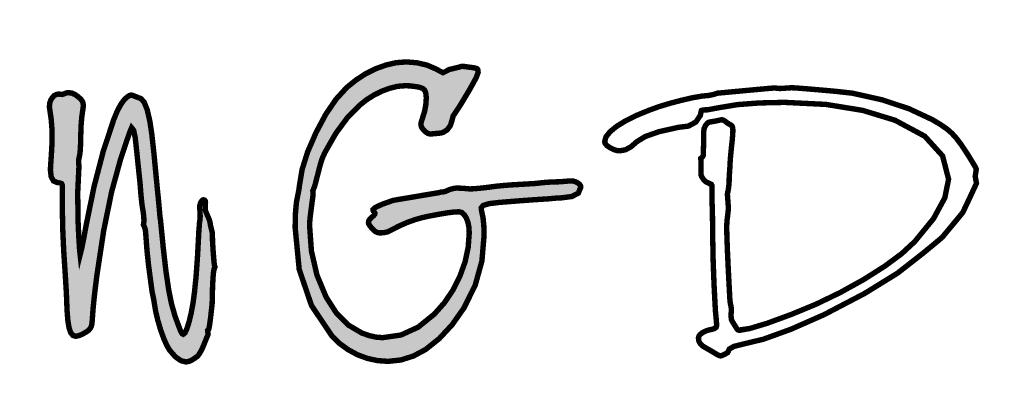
# Model space of a CAD drawing. Header units: millimetres. Extents: x 0 to 6566002, y 0 to 5716629.
# Tile 30 of 99: x 6564197.14 to 6564207.32, y 5715824.87 to 5715828.67. Entities that reach past the tile are written whole.
import ezdxf
from ezdxf import colors
from ezdxf.entities.mleader import LeaderData, LeaderLine
from ezdxf.math import Vec2, Vec3

# ---------------------------------------------------------------- set-up
doc = ezdxf.new("R2010")
doc.units = ezdxf.units.MM
doc.layers.add('!IS-W-OPIS RZĘDNYCH', color=160, linetype='Continuous', lineweight=13)
doc.styles.get("Standard").update_dxf_attribs({"font": 'arial.ttf'})

msp = doc.modelspace()

# ---------------------------------------------------------------- leaders
at = {"layer": '!IS-W-OPIS RZĘDNYCH'}
ml = msp.add_multileader_mtext('Standard', dxfattribs=at)
ml.set_content('{\\C5;STUDNIA WODOMIERZOWA}', color=256)
ml.set_leader_properties()
ml.build(insert=Vec2(0, 0))
ml.multileader.update_dxf_attribs({"has_text_frame": 1, "text_left_attachment_type": 2, "text_right_attachment_type": 2, "dogleg_length": 0.288, "arrow_head_size": 0.5})
ctx = ml.context
ctx.base_point, ctx.char_height, ctx.arrow_head_size, ctx.landing_gap_size, ctx.plane_origin = Vec3(6564820.407, 5715943.264), 0.8, 0.5, 0.104, Vec3(6564830.685, 5715951.059)
ctx.left_attachment, ctx.right_attachment, ctx.text_align_type, ctx.attachment_type = 2, 2, 1, 1
notes = []
notes.append((ctx, [(0, (0, 0, 0), (0, 0), (1, 0), 1, [])]))
ctx.mtext.insert, ctx.mtext.width, ctx.mtext.alignment, ctx.mtext.flow_direction = Vec3(6564825.378, 5715944.351), 7.02417, 2, 5
ctx.mtext.has_bg_fill, ctx.mtext.bg_color, ctx.mtext.bg_scale_factor, ctx.mtext.bg_transparency, ctx.mtext.use_window_bg_color = 1, -1073741824, 1, 0, 1
for ctx, leaders in notes:
    for number, flags, end, landing, length, lines in leaders:
        leader = LeaderData()
        leader.index, (leader.has_last_leader_line, leader.has_dogleg_vector, leader.attachment_direction) = number, flags
        leader.last_leader_point, leader.dogleg_vector, leader.dogleg_length = Vec3(end), Vec3(landing), length
        for number, points, colour, breaks in lines:
            line = LeaderLine()
            line.index, line.vertices, line.color, line.breaks = number, Vec3.list(points), colors.encode_raw_color(colour), breaks
            leader.lines.append(line)
        ctx.leaders.append(leader)

# ---------------------------------------------------------------- next in the draw order: hatches: boundary and pattern name
at = {"linetype": 'Continuous'}
h = msp.add_hatch(color=0, dxfattribs=at)
h.paths.add_polyline_path([(6564192.799, 5715827.773), (6564192.76, 5715827.836), (6564192.693, 5715827.901), (6564192.607, 5715827.961), (6564192.506, 5715828.013), (6564192.389, 5715828.057), (6564192.059, 5715828.143), (6564191.712, 5715828.195), (6564191.347, 5715828.212), (6564191.156, 5715828.207), (6564190.95, 5715828.192), (6564190.729, 5715828.166), (6564190.524, 5715828.134), (6564190.366, 5715828.1), (6564190.256, 5715828.065), (6564190.229, 5715828.053), (6564190.207, 5715828.044), (6564190.19, 5715828.037), (6564190.127, 5715828.012), (6564190.079, 5715827.991), (6564190.045, 5715827.975), (6564189.971, 5715827.932), (6564189.905, 5715827.881), (6564189.847, 5715827.822), (6564189.802, 5715827.761), (6564189.774, 5715827.704), (6564189.765, 5715827.652), (6564189.788, 5715827.562), (6564189.859, 5715827.465), (6564189.976, 5715827.359), (6564190.134, 5715827.262), (6564190.37, 5715827.155), (6564190.683, 5715827.04), (6564191.279, 5715826.833), (6564191.729, 5715826.665), (6564192.032, 5715826.536), (6564192.243, 5715826.42), (6564192.417, 5715826.291), (6564192.554, 5715826.15), (6564192.599, 5715826.081), (6564192.626, 5715826.011), (6564192.635, 5715825.94), (6564192.603, 5715825.818), (6564192.505, 5715825.716), (6564192.341, 5715825.633), (6564192.12, 5715825.573), (6564191.845, 5715825.536), (6564191.518, 5715825.524), (6564191.17, 5715825.542), (6564190.881, 5715825.593), (6564190.653, 5715825.679), (6564190.52, 5715825.772), (6564190.441, 5715825.882), (6564190.414, 5715826.008), (6564190.417, 5715826.042), (6564190.426, 5715826.079), (6564190.44, 5715826.12), (6564190.454, 5715826.154), (6564190.462, 5715826.179), (6564190.465, 5715826.195), (6564190.45, 5715826.225), (6564190.405, 5715826.243), (6564190.33, 5715826.249), (6564190.274, 5715826.245), (6564190.23, 5715826.232), (6564190.199, 5715826.211), (6564190.183, 5715826.194), (6564190.168, 5715826.169), (6564190.153, 5715826.136), (6564190.142, 5715826.101), (6564190.135, 5715826.07), (6564190.132, 5715826.044), (6564190.142, 5715825.975), (6564190.17, 5715825.893), (6564190.217, 5715825.799), (6564190.26, 5715825.735), (6564190.308, 5715825.682), (6564190.36, 5715825.64), (6564190.38, 5715825.627), (6564190.4, 5715825.612), (6564190.419, 5715825.598), (6564190.575, 5715825.512), (6564190.815, 5715825.446), (6564191.14, 5715825.399), (6564191.287, 5715825.387), (6564191.441, 5715825.38), (6564191.602, 5715825.377), (6564191.947, 5715825.394), (6564192.267, 5715825.446), (6564192.562, 5715825.532), (6564192.658, 5715825.575), (6564192.745, 5715825.628), (6564192.822, 5715825.692), (6564192.882, 5715825.76), (6564192.918, 5715825.825), (6564192.93, 5715825.889), (6564192.923, 5715825.949), (6564192.903, 5715826.013), (6564192.87, 5715826.081), (6564192.825, 5715826.149), (6564192.77, 5715826.213), (6564192.705, 5715826.275), (6564192.453, 5715826.457), (6564192.117, 5715826.634), (6564191.697, 5715826.805), (6564191.56, 5715826.855), (6564191.465, 5715826.89), (6564191.411, 5715826.911), (6564191.363, 5715826.93), (6564191.3, 5715826.956), (6564191.221, 5715826.988), (6564191.065, 5715827.037), (6564190.962, 5715827.071), (6564190.911, 5715827.088), (6564190.877, 5715827.103), (6564190.825, 5715827.128), (6564190.755, 5715827.163), (6564190.722, 5715827.181), (6564190.7, 5715827.192), (6564190.69, 5715827.197), (6564190.572, 5715827.247), (6564190.485, 5715827.285), (6564190.431, 5715827.311), (6564190.384, 5715827.341), (6564190.318, 5715827.386), (6564190.233, 5715827.449), (6564190.132, 5715827.536), (6564190.071, 5715827.616), (6564190.051, 5715827.69), (6564190.06, 5715827.736), (6564190.085, 5715827.782), (6564190.127, 5715827.827), (6564190.184, 5715827.869), (6564190.252, 5715827.906), (6564190.333, 5715827.938), (6564190.635, 5715828.019), (6564190.954, 5715828.067), (6564191.29, 5715828.084), (6564191.485, 5715828.077), (6564191.675, 5715828.06), (6564191.861, 5715828.031), (6564192.032, 5715827.994), (6564192.179, 5715827.948), (6564192.303, 5715827.895), (6564192.351, 5715827.869), (6564192.4, 5715827.839), (6564192.45, 5715827.804), (6564192.492, 5715827.771), (6564192.517, 5715827.746), (6564192.526, 5715827.731), (6564192.524, 5715827.669), (6564192.529, 5715827.643), (6564192.544, 5715827.618), (6564192.57, 5715827.593), (6564192.601, 5715827.572), (6564192.632, 5715827.56), (6564192.665, 5715827.555), (6564192.702, 5715827.56), (6564192.736, 5715827.576), (6564192.767, 5715827.602), (6564192.792, 5715827.635), (6564192.807, 5715827.671), (6564192.812, 5715827.71)])
h.paths.add_polyline_path([(6564195.823, 5715828.089), (6564195.761, 5715828.125), (6564195.688, 5715828.157), (6564195.605, 5715828.185), (6564195.518, 5715828.207), (6564195.436, 5715828.22), (6564195.358, 5715828.225), (6564195.253, 5715828.217), (6564195.149, 5715828.195), (6564195.046, 5715828.157), (6564194.99, 5715828.135), (6564194.945, 5715828.121), (6564194.914, 5715828.117), (6564194.9, 5715828.118), (6564194.877, 5715828.123), (6564194.844, 5715828.13), (6564194.809, 5715828.136), (6564194.773, 5715828.14), (6564194.736, 5715828.141), (6564194.638, 5715828.134), (6564194.538, 5715828.11), (6564194.438, 5715828.071), (6564194.342, 5715828.019), (6564194.255, 5715827.955), (6564194.175, 5715827.88), (6564194.063, 5715827.738), (6564193.97, 5715827.573), (6564193.895, 5715827.385), (6564193.841, 5715827.178), (6564193.808, 5715826.956), (6564193.797, 5715826.721), (6564193.806, 5715826.521), (6564193.834, 5715826.328), (6564193.88, 5715826.14), (6564193.989, 5715825.84), (6564194.122, 5715825.587), (6564194.279, 5715825.383), (6564194.48, 5715825.218), (6564194.713, 5715825.119), (6564194.976, 5715825.086), (6564195.054, 5715825.088), (6564195.128, 5715825.093), (6564195.198, 5715825.101), (6564195.235, 5715825.108), (6564195.262, 5715825.114), (6564195.281, 5715825.12), (6564195.3, 5715825.128), (6564195.329, 5715825.142), (6564195.367, 5715825.163), (6564195.442, 5715825.195), (6564195.508, 5715825.23), (6564195.565, 5715825.265), (6564195.621, 5715825.307), (6564195.683, 5715825.362), (6564195.751, 5715825.428), (6564195.883, 5715825.579), (6564195.99, 5715825.746), (6564196.073, 5715825.928), (6564196.102, 5715825.995), (6564196.133, 5715826.05), (6564196.167, 5715826.09), (6564196.272, 5715826.211), (6564196.361, 5715826.345), (6564196.437, 5715826.493), (6564196.467, 5715826.569), (6564196.499, 5715826.658), (6564196.532, 5715826.761), (6564196.56, 5715826.858), (6564196.576, 5715826.928), (6564196.582, 5715826.971), (6564196.573, 5715827.146), (6564196.573, 5715827.202), (6564196.56, 5715827.245), (6564196.55, 5715827.285), (6564196.546, 5715827.323), (6564196.539, 5715827.361), (6564196.523, 5715827.384), (6564196.5, 5715827.391), (6564196.483, 5715827.376), (6564196.471, 5715827.335), (6564196.464, 5715827.266), (6564196.458, 5715827.182), (6564196.45, 5715827.11), (6564196.442, 5715827.051), (6564196.429, 5715826.99), (6564196.409, 5715826.909), (6564196.383, 5715826.809), (6564196.368, 5715826.759), (6564196.349, 5715826.71), (6564196.328, 5715826.663), (6564196.307, 5715826.625), (6564196.291, 5715826.602), (6564196.276, 5715826.592), (6564196.268, 5715826.603), (6564196.268, 5715826.615), (6564196.27, 5715826.624), (6564196.278, 5715826.702), (6564196.283, 5715826.8), (6564196.285, 5715826.917), (6564196.271, 5715827.176), (6564196.23, 5715827.414), (6564196.163, 5715827.631), (6564196.071, 5715827.819), (6564195.958, 5715827.971)])
h.paths.add_polyline_path([(6564194.936, 5715827.84), (6564194.97, 5715827.852), (6564194.99, 5715827.849), (6564195.016, 5715827.839), (6564195.048, 5715827.822), (6564195.092, 5715827.801), (6564195.148, 5715827.778), (6564195.217, 5715827.753), (6564195.268, 5715827.735), (6564195.3, 5715827.72), (6564195.315, 5715827.708), (6564195.346, 5715827.683), (6564195.371, 5715827.669), (6564195.392, 5715827.664), (6564195.43, 5715827.668), (6564195.465, 5715827.681), (6564195.496, 5715827.703), (6564195.52, 5715827.73), (6564195.535, 5715827.762), (6564195.54, 5715827.796), (6564195.537, 5715827.828), (6564195.528, 5715827.854), (6564195.513, 5715827.875), (6564195.488, 5715827.895), (6564195.448, 5715827.92), (6564195.392, 5715827.949), (6564195.356, 5715827.967), (6564195.323, 5715827.985), (6564195.294, 5715828.003), (6564195.414, 5715828.016), (6564195.476, 5715828.013), (6564195.554, 5715827.993), (6564195.646, 5715827.954), (6564195.78, 5715827.871), (6564195.895, 5715827.754), (6564195.992, 5715827.602), (6564196.071, 5715827.401), (6564196.117, 5715827.164), (6564196.133, 5715826.889), (6564196.132, 5715826.792), (6564196.13, 5715826.719), (6564196.126, 5715826.67), (6564196.119, 5715826.622), (6564196.106, 5715826.55), (6564196.086, 5715826.454), (6564196.063, 5715826.362), (6564196.038, 5715826.295), (6564196.012, 5715826.251), (6564195.974, 5715826.216), (6564195.914, 5715826.179), (6564195.83, 5715826.139), (6564195.744, 5715826.106), (6564195.658, 5715826.087), (6564195.572, 5715826.081), (6564195.45, 5715826.092), (6564195.331, 5715826.127), (6564195.212, 5715826.186), (6564195.099, 5715826.267), (6564194.994, 5715826.368), (6564194.895, 5715826.49), (6564194.759, 5715826.721), (6564194.678, 5715826.972), (6564194.651, 5715827.241), (6564194.673, 5715827.433), (6564194.737, 5715827.606), (6564194.844, 5715827.759), (6564194.894, 5715827.809)], flags=16)
h.paths.add_polyline_path([(6564194.685, 5715827.886), (6564194.683, 5715827.874), (6564194.677, 5715827.861), (6564194.666, 5715827.847), (6564194.616, 5715827.771), (6564194.571, 5715827.675), (6564194.532, 5715827.557), (6564194.501, 5715827.431), (6564194.482, 5715827.307), (6564194.476, 5715827.186), (6564194.496, 5715826.953), (6564194.555, 5715826.725), (6564194.653, 5715826.504), (6564194.782, 5715826.3), (6564194.936, 5715826.13), (6564195.115, 5715825.993), (6564195.204, 5715825.943), (6564195.286, 5715825.912), (6564195.36, 5715825.898), (6564195.388, 5715825.896), (6564195.406, 5715825.894), (6564195.414, 5715825.894), (6564195.471, 5715825.878), (6564195.53, 5715825.869), (6564195.591, 5715825.866), (6564195.63, 5715825.868), (6564195.675, 5715825.875), (6564195.726, 5715825.887), (6564195.773, 5715825.898), (6564195.805, 5715825.905), (6564195.822, 5715825.907), (6564195.84, 5715825.905), (6564195.856, 5715825.896), (6564195.851, 5715825.878), (6564195.839, 5715825.863), (6564195.819, 5715825.839), (6564195.795, 5715825.803), (6564195.766, 5715825.754), (6564195.656, 5715825.603), (6564195.514, 5715825.475), (6564195.339, 5715825.372), (6564195.223, 5715825.325), (6564195.106, 5715825.297), (6564194.991, 5715825.287), (6564194.775, 5715825.319), (6564194.576, 5715825.412), (6564194.395, 5715825.569), (6564194.262, 5715825.74), (6564194.151, 5715825.938), (6564194.062, 5715826.165), (6564194.005, 5715826.376), (6564193.971, 5715826.586), (6564193.959, 5715826.794), (6564193.972, 5715826.992), (6564194.008, 5715827.182), (6564194.07, 5715827.364), (6564194.151, 5715827.527), (6564194.249, 5715827.662), (6564194.363, 5715827.768), (6564194.413, 5715827.802), (6564194.467, 5715827.833), (6564194.527, 5715827.862), (6564194.584, 5715827.885), (6564194.628, 5715827.898), (6564194.66, 5715827.901), (6564194.681, 5715827.896)], flags=16)
h.paths.add_polyline_path([(6564197.938, 5715826.019), (6564198.01, 5715826.492), (6564198.092, 5715826.893), (6564198.183, 5715827.223), (6564198.244, 5715827.407), (6564198.283, 5715827.517), (6564198.298, 5715827.553), (6564198.319, 5715827.527), (6564198.336, 5715827.449), (6564198.35, 5715827.318), (6564198.386, 5715826.975), (6564198.394, 5715826.871), (6564198.402, 5715826.791), (6564198.409, 5715826.736), (6564198.419, 5715826.677), (6564198.424, 5715826.629), (6564198.426, 5715826.589), (6564198.424, 5715826.573), (6564198.422, 5715826.56), (6564198.42, 5715826.555), (6564198.421, 5715826.549), (6564198.424, 5715826.542), (6564198.429, 5715826.532), (6564198.436, 5715826.516), (6564198.441, 5715826.494), (6564198.444, 5715826.463), (6564198.457, 5715826.29), (6564198.472, 5715826.143), (6564198.488, 5715826.023), (6564198.51, 5715825.86), (6564198.52, 5715825.812), (6564198.528, 5715825.772), (6564198.533, 5715825.741), (6564198.547, 5715825.657), (6564198.569, 5715825.565), (6564198.598, 5715825.466), (6564198.631, 5715825.375), (6564198.662, 5715825.305), (6564198.691, 5715825.256), (6564198.75, 5715825.188), (6564198.806, 5715825.148), (6564198.86, 5715825.134), (6564198.879, 5715825.137), (6564198.901, 5715825.144), (6564198.924, 5715825.155), (6564198.951, 5715825.172), (6564198.974, 5715825.189), (6564198.992, 5715825.208), (6564199.007, 5715825.232), (6564199.025, 5715825.264), (6564199.043, 5715825.306), (6564199.068, 5715825.368), (6564199.084, 5715825.406), (6564199.089, 5715825.42), (6564199.084, 5715825.459), (6564199.097, 5715825.474), (6564199.104, 5715825.512), (6564199.116, 5715825.599), (6564199.131, 5715825.737), (6564199.135, 5715825.903), (6564199.14, 5715826.002), (6564199.146, 5715826.068), (6564199.152, 5715826.099), (6564199.157, 5715826.108), (6564199.16, 5715826.114), (6564199.161, 5715826.118), (6564199.16, 5715826.121), (6564199.158, 5715826.126), (6564199.154, 5715826.133), (6564199.15, 5715826.172), (6564199.143, 5715826.255), (6564199.135, 5715826.381), (6564199.133, 5715826.469), (6564199.114, 5715826.542), (6564199.11, 5715826.572), (6564199.1, 5715826.607), (6564199.084, 5715826.644), (6564199.071, 5715826.673), (6564199.063, 5715826.696), (6564199.06, 5715826.712), (6564199.062, 5715826.781), (6564199.06, 5715826.796), (6564199.053, 5715826.806), (6564199.041, 5715826.809), (6564199.033, 5715826.806), (6564199.024, 5715826.798), (6564199.016, 5715826.785), (6564199.008, 5715826.768), (6564199.004, 5715826.752), (6564199.003, 5715826.736), (6564199.003, 5715826.717), (6564199.005, 5715826.687), (6564199.007, 5715826.646), (6564199.007, 5715826.634), (6564199.007, 5715826.623), (6564199.004, 5715826.596), (6564199, 5715826.568), (6564198.999, 5715826.553), (6564198.997, 5715826.528), (6564198.994, 5715826.493), (6564198.98, 5715826.229), (6564198.965, 5715826.017), (6564198.949, 5715825.859), (6564198.934, 5715825.746), (6564198.915, 5715825.643), (6564198.893, 5715825.55), (6564198.87, 5715825.478), (6564198.85, 5715825.434), (6564198.832, 5715825.42), (6564198.821, 5715825.426), (6564198.809, 5715825.445), (6564198.796, 5715825.476), (6564198.749, 5715825.602), (6564198.711, 5715825.734), (6564198.683, 5715825.872), (6564198.653, 5715826.074), (6564198.625, 5715826.317), (6564198.597, 5715826.6), (6564198.592, 5715826.629), (6564198.59, 5715826.651), (6564198.589, 5715826.665), (6564198.585, 5715826.71), (6564198.576, 5715826.807), (6564198.561, 5715826.956), (6564198.531, 5715827.269), (6564198.507, 5715827.488), (6564198.488, 5715827.615), (6564198.46, 5715827.738), (6564198.428, 5715827.818), (6564198.394, 5715827.854), (6564198.342, 5715827.874), (6564198.31, 5715827.887), (6564198.296, 5715827.891), (6564198.276, 5715827.886), (6564198.251, 5715827.869), (6564198.221, 5715827.841), (6564198.186, 5715827.793), (6564198.15, 5715827.725), (6564198.113, 5715827.636), (6564198.005, 5715827.309), (6564197.91, 5715826.945), (6564197.828, 5715826.544), (6564197.806, 5715826.423), (6564197.786, 5715826.323), (6564197.766, 5715826.243), (6564197.76, 5715826.299), (6564197.752, 5715826.427), (6564197.743, 5715826.626), (6564197.743, 5715826.737), (6564197.741, 5715826.885), (6564197.754, 5715827.156), (6564197.749, 5715827.201), (6564197.753, 5715827.231), (6564197.76, 5715827.266), (6564197.765, 5715827.292), (6564197.77, 5715827.365), (6564197.773, 5715827.486), (6564197.776, 5715827.576), (6564197.782, 5715827.652), (6564197.79, 5715827.714), (6564197.795, 5715827.744), (6564197.798, 5715827.771), (6564197.798, 5715827.794), (6564197.793, 5715827.82), (6564197.775, 5715827.846), (6564197.746, 5715827.873), (6564197.712, 5715827.897), (6564197.679, 5715827.911), (6564197.647, 5715827.915), (6564197.638, 5715827.915), (6564197.63, 5715827.914), (6564197.621, 5715827.911), (6564197.583, 5715827.897), (6564197.566, 5715827.899), (6564197.554, 5715827.9), (6564197.547, 5715827.901), (6564197.521, 5715827.897), (6564197.498, 5715827.885), (6564197.478, 5715827.864), (6564197.462, 5715827.838), (6564197.452, 5715827.809), (6564197.449, 5715827.776), (6564197.449, 5715827.762), (6564197.452, 5715827.745), (6564197.455, 5715827.724), (6564197.467, 5715827.64), (6564197.474, 5715827.55), (6564197.476, 5715827.455), (6564197.476, 5715827.403), (6564197.473, 5715827.351), (6564197.47, 5715827.298), (6564197.464, 5715827.204), (6564197.46, 5715827.143), (6564197.459, 5715827.113), (6564197.467, 5715827.046), (6564197.491, 5715827.003), (6564197.532, 5715826.986), (6564197.552, 5715826.983), (6564197.572, 5715826.979), (6564197.58, 5715826.969), (6564197.581, 5715826.949), (6564197.582, 5715826.709), (6564197.587, 5715826.488), (6564197.596, 5715826.288), (6564197.613, 5715826.026), (6564197.623, 5715825.861), (6564197.626, 5715825.795), (6564197.631, 5715825.665), (6564197.639, 5715825.563), (6564197.651, 5715825.489), (6564197.667, 5715825.439), (6564197.69, 5715825.409), (6564197.72, 5715825.399), (6564197.75, 5715825.405), (6564197.788, 5715825.42), (6564197.833, 5715825.446), (6564197.855, 5715825.462), (6564197.871, 5715825.481), (6564197.881, 5715825.501), (6564197.888, 5715825.529), (6564197.892, 5715825.568), (6564197.895, 5715825.618), (6564197.901, 5715825.697), (6564197.915, 5715825.831)])
h.paths.add_polyline_path([(6564202.092, 5715826.781), (6564202.304, 5715826.798), (6564202.482, 5715826.811), (6564202.626, 5715826.82), (6564202.66, 5715826.824), (6564202.699, 5715826.827), (6564202.743, 5715826.829), (6564202.851, 5715826.843), (6564202.917, 5715826.878), (6564202.942, 5715826.936), (6564202.94, 5715826.953), (6564202.929, 5715826.969), (6564202.911, 5715826.984), (6564202.888, 5715826.995), (6564202.863, 5715827.002), (6564202.835, 5715827.004), (6564202.726, 5715826.995), (6564202.652, 5715826.993), (6564202.581, 5715826.989), (6564202.515, 5715826.982), (6564202.467, 5715826.977), (6564202.366, 5715826.971), (6564202.214, 5715826.962), (6564202.139, 5715826.956), (6564202.06, 5715826.948), (6564201.977, 5715826.937), (6564201.897, 5715826.928), (6564201.838, 5715826.923), (6564201.798, 5715826.921), (6564201.785, 5715826.922), (6564201.776, 5715826.923), (6564201.728, 5715826.927), (6564201.69, 5715826.929), (6564201.661, 5715826.93), (6564201.627, 5715826.926), (6564201.59, 5715826.916), (6564201.548, 5715826.898), (6564201.535, 5715826.893), (6564201.518, 5715826.89), (6564201.496, 5715826.889), (6564201.477, 5715826.883), (6564201.003, 5715826.803), (6564200.887, 5715826.762), (6564200.817, 5715826.729), (6564200.794, 5715826.706), (6564200.795, 5715826.699), (6564200.799, 5715826.692), (6564200.809, 5715826.678), (6564200.816, 5715826.668), (6564200.811, 5715826.657), (6564200.797, 5715826.642), (6564200.775, 5715826.622), (6564200.759, 5715826.607), (6564200.75, 5715826.59), (6564200.747, 5715826.572), (6564200.75, 5715826.559), (6564200.76, 5715826.543), (6564200.777, 5715826.521), (6564200.796, 5715826.501), (6564200.812, 5715826.486), (6564200.825, 5715826.477), (6564200.838, 5715826.472), (6564200.854, 5715826.468), (6564200.875, 5715826.467), (6564200.91, 5715826.47), (6564200.942, 5715826.477), (6564200.971, 5715826.49), (6564201.06, 5715826.536), (6564201.146, 5715826.574), (6564201.227, 5715826.603), (6564201.289, 5715826.621), (6564201.367, 5715826.639), (6564201.463, 5715826.657), (6564201.556, 5715826.673), (6564201.629, 5715826.682), (6564201.682, 5715826.685), (6564201.711, 5715826.678), (6564201.736, 5715826.656), (6564201.759, 5715826.621), (6564201.776, 5715826.575), (6564201.786, 5715826.523), (6564201.789, 5715826.465), (6564201.778, 5715826.317), (6564201.746, 5715826.168), (6564201.692, 5715826.018), (6564201.62, 5715825.875), (6564201.532, 5715825.745), (6564201.428, 5715825.628), (6564201.261, 5715825.493), (6564201.083, 5715825.412), (6564200.894, 5715825.385), (6564200.826, 5715825.39), (6564200.755, 5715825.406), (6564200.678, 5715825.433), (6564200.539, 5715825.515), (6564200.415, 5715825.639), (6564200.309, 5715825.805), (6564200.214, 5715826.033), (6564200.157, 5715826.282), (6564200.138, 5715826.551), (6564200.142, 5715826.609), (6564200.155, 5715826.714), (6564200.175, 5715826.865), (6564200.172, 5715826.902), (6564200.191, 5715826.949), (6564200.223, 5715827.072), (6564200.245, 5715827.157), (6564200.259, 5715827.205), (6564200.269, 5715827.235), (6564200.283, 5715827.267), (6564200.299, 5715827.301), (6564200.409, 5715827.494), (6564200.527, 5715827.654), (6564200.653, 5715827.783), (6564200.726, 5715827.841), (6564200.805, 5715827.891), (6564200.888, 5715827.932), (6564200.971, 5715827.962), (6564201.05, 5715827.981), (6564201.124, 5715827.987), (6564201.165, 5715827.986), (6564201.205, 5715827.982), (6564201.244, 5715827.977), (6564201.281, 5715827.969), (6564201.308, 5715827.958), (6564201.326, 5715827.944), (6564201.336, 5715827.925), (6564201.342, 5715827.897), (6564201.345, 5715827.862), (6564201.34, 5715827.791), (6564201.328, 5715827.724), (6564201.308, 5715827.66), (6564201.298, 5715827.629), (6564201.291, 5715827.605), (6564201.289, 5715827.587), (6564201.293, 5715827.567), (6564201.303, 5715827.547), (6564201.32, 5715827.526), (6564201.341, 5715827.508), (6564201.36, 5715827.495), (6564201.379, 5715827.49), (6564201.394, 5715827.489), (6564201.418, 5715827.491), (6564201.45, 5715827.494), (6564201.482, 5715827.497), (6564201.505, 5715827.501), (6564201.518, 5715827.504), (6564201.562, 5715827.532), (6564201.594, 5715827.576), (6564201.614, 5715827.638), (6564201.618, 5715827.657), (6564201.622, 5715827.675), (6564201.634, 5715827.691), (6564201.656, 5715827.725), (6564201.691, 5715827.777), (6564201.796, 5715827.952), (6564201.86, 5715828.068), (6564201.881, 5715828.124), (6564201.88, 5715828.142), (6564201.877, 5715828.154), (6564201.871, 5715828.162), (6564201.861, 5715828.167), (6564201.843, 5715828.171), (6564201.817, 5715828.175), (6564201.723, 5715828.188), (6564201.713, 5715828.187), (6564201.702, 5715828.185), (6564201.689, 5715828.18), (6564201.58, 5715828.154), (6564201.518, 5715828.122), (6564201.508, 5715828.127), (6564201.484, 5715828.139), (6564201.445, 5715828.16), (6564201.352, 5715828.2), (6564201.249, 5715828.224), (6564201.138, 5715828.233), (6564201.034, 5715828.225), (6564200.929, 5715828.201), (6564200.821, 5715828.162), (6564200.715, 5715828.109), (6564200.616, 5715828.044), (6564200.522, 5715827.968), (6564200.413, 5715827.849), (6564200.307, 5715827.694), (6564200.205, 5715827.503), (6564200.118, 5715827.303), (6564200.061, 5715827.121), (6564200.034, 5715826.958), (6564200.03, 5715826.926), (6564200.025, 5715826.896), (6564200.019, 5715826.869), (6564200.002, 5715826.78), (6564199.992, 5715826.665), (6564199.989, 5715826.523), (6564200.031, 5715826.09), (6564200.158, 5715825.717), (6564200.369, 5715825.403), (6564200.447, 5715825.326), (6564200.535, 5715825.262), (6564200.632, 5715825.209), (6564200.734, 5715825.171), (6564200.84, 5715825.148), (6564200.948, 5715825.14), (6564201.081, 5715825.154), (6564201.212, 5715825.195), (6564201.339, 5715825.263), (6564201.48, 5715825.376), (6564201.612, 5715825.518), (6564201.734, 5715825.691), (6564201.85, 5715825.924), (6564201.92, 5715826.176), (6564201.943, 5715826.446), (6564201.94, 5715826.539), (6564201.932, 5715826.621), (6564201.917, 5715826.691), (6564201.914, 5715826.709), (6564201.913, 5715826.725), (6564201.933, 5715826.75), (6564201.993, 5715826.769)])

# ---------------------------------------------------------------- next in the draw order: linework, layer by layer
at = {"color": 0, "linetype": 'Continuous', "const_width": 0.0559}
for points in [[(6564201.138, 5715828.233), (6564201.249, 5715828.224), (6564201.352, 5715828.2), (6564201.445, 5715828.16), (6564201.484, 5715828.139), (6564201.508, 5715828.127), (6564201.518, 5715828.122), (6564201.58, 5715828.154), (6564201.689, 5715828.18), (6564201.702, 5715828.185), (6564201.713, 5715828.187), (6564201.723, 5715828.188), (6564201.817, 5715828.175), (6564201.843, 5715828.171), (6564201.861, 5715828.167), (6564201.871, 5715828.162), (6564201.877, 5715828.154), (6564201.88, 5715828.142), (6564201.881, 5715828.124), (6564201.86, 5715828.068), (6564201.796, 5715827.952), (6564201.691, 5715827.777), (6564201.656, 5715827.725), (6564201.634, 5715827.691), (6564201.624, 5715827.678), (6564201.621, 5715827.67), (6564201.618, 5715827.657), (6564201.614, 5715827.638), (6564201.594, 5715827.576), (6564201.562, 5715827.532), (6564201.518, 5715827.504), (6564201.505, 5715827.501), (6564201.482, 5715827.497), (6564201.45, 5715827.494), (6564201.418, 5715827.491), (6564201.394, 5715827.489), (6564201.379, 5715827.49), (6564201.36, 5715827.495), (6564201.341, 5715827.508), (6564201.32, 5715827.526), (6564201.303, 5715827.547), (6564201.293, 5715827.567), (6564201.289, 5715827.587), (6564201.291, 5715827.605), (6564201.298, 5715827.629), (6564201.308, 5715827.66), (6564201.328, 5715827.724), (6564201.34, 5715827.791), (6564201.345, 5715827.862), (6564201.342, 5715827.897), (6564201.336, 5715827.925), (6564201.326, 5715827.944), (6564201.308, 5715827.958), (6564201.281, 5715827.969), (6564201.244, 5715827.977), (6564201.205, 5715827.982), (6564201.165, 5715827.986), (6564201.124, 5715827.987), (6564201.05, 5715827.981), (6564200.971, 5715827.962), (6564200.888, 5715827.932), (6564200.805, 5715827.891), (6564200.726, 5715827.841), (6564200.653, 5715827.783), (6564200.527, 5715827.654), (6564200.409, 5715827.494), (6564200.299, 5715827.301), (6564200.283, 5715827.267), (6564200.269, 5715827.235), (6564200.259, 5715827.205), (6564200.245, 5715827.157), (6564200.223, 5715827.072), (6564200.191, 5715826.949), (6564200.172, 5715826.902), (6564200.175, 5715826.865), (6564200.155, 5715826.714), (6564200.142, 5715826.609), (6564200.138, 5715826.551), (6564200.157, 5715826.282), (6564200.214, 5715826.033), (6564200.309, 5715825.805), (6564200.415, 5715825.639), (6564200.539, 5715825.515), (6564200.678, 5715825.433), (6564200.755, 5715825.406), (6564200.826, 5715825.39), (6564200.894, 5715825.385), (6564201.083, 5715825.412), (6564201.261, 5715825.493), (6564201.428, 5715825.628), (6564201.532, 5715825.745), (6564201.62, 5715825.875), (6564201.692, 5715826.018), (6564201.746, 5715826.168), (6564201.778, 5715826.317), (6564201.789, 5715826.465), (6564201.786, 5715826.523), (6564201.776, 5715826.575), (6564201.759, 5715826.621), (6564201.736, 5715826.656), (6564201.711, 5715826.678), (6564201.682, 5715826.685), (6564201.629, 5715826.682), (6564201.556, 5715826.673), (6564201.463, 5715826.657), (6564201.367, 5715826.639), (6564201.289, 5715826.621), (6564201.227, 5715826.603), (6564201.146, 5715826.574), (6564201.06, 5715826.536), (6564200.971, 5715826.49), (6564200.942, 5715826.477), (6564200.91, 5715826.47), (6564200.875, 5715826.467), (6564200.854, 5715826.468), (6564200.838, 5715826.472), (6564200.825, 5715826.477), (6564200.812, 5715826.486), (6564200.796, 5715826.501), (6564200.777, 5715826.521), (6564200.76, 5715826.543), (6564200.75, 5715826.559), (6564200.747, 5715826.572), (6564200.75, 5715826.59), (6564200.759, 5715826.607), (6564200.775, 5715826.622), (6564200.797, 5715826.642), (6564200.811, 5715826.657), (6564200.815, 5715826.667), (6564200.814, 5715826.67), (6564200.811, 5715826.676), (6564200.805, 5715826.684), (6564200.799, 5715826.692), (6564200.795, 5715826.699), (6564200.794, 5715826.706), (6564200.817, 5715826.729), (6564200.887, 5715826.762), (6564201.003, 5715826.803), (6564201.477, 5715826.883), (6564201.496, 5715826.889), (6564201.518, 5715826.89), (6564201.535, 5715826.893), (6564201.548, 5715826.898), (6564201.59, 5715826.916), (6564201.627, 5715826.926), (6564201.661, 5715826.93), (6564201.69, 5715826.929), (6564201.728, 5715826.927), (6564201.776, 5715826.923), (6564201.785, 5715826.922), (6564201.793, 5715826.921), (6564201.802, 5715826.921), (6564201.838, 5715826.923), (6564201.897, 5715826.928), (6564201.977, 5715826.937), (6564202.06, 5715826.948), (6564202.139, 5715826.956), (6564202.214, 5715826.962), (6564202.366, 5715826.971), (6564202.467, 5715826.977), (6564202.515, 5715826.982), (6564202.581, 5715826.989), (6564202.652, 5715826.993), (6564202.726, 5715826.995), (6564202.835, 5715827.004), (6564202.863, 5715827.002), (6564202.888, 5715826.995), (6564202.911, 5715826.984), (6564202.929, 5715826.969), (6564202.94, 5715826.953), (6564202.942, 5715826.936), (6564202.917, 5715826.878), (6564202.851, 5715826.843), (6564202.743, 5715826.829), (6564202.699, 5715826.827), (6564202.66, 5715826.824), (6564202.626, 5715826.82), (6564202.482, 5715826.811), (6564202.304, 5715826.798), (6564202.092, 5715826.781), (6564201.993, 5715826.769), (6564201.933, 5715826.75), (6564201.913, 5715826.725), (6564201.914, 5715826.714), (6564201.915, 5715826.703), (6564201.917, 5715826.691), (6564201.932, 5715826.621), (6564201.94, 5715826.539), (6564201.943, 5715826.446), (6564201.92, 5715826.176), (6564201.85, 5715825.924), (6564201.734, 5715825.691), (6564201.612, 5715825.518), (6564201.48, 5715825.376), (6564201.339, 5715825.263), (6564201.212, 5715825.195), (6564201.081, 5715825.154), (6564200.948, 5715825.14), (6564200.84, 5715825.148), (6564200.734, 5715825.171), (6564200.632, 5715825.209), (6564200.535, 5715825.262), (6564200.447, 5715825.326), (6564200.369, 5715825.403), (6564200.158, 5715825.717), (6564200.031, 5715826.09), (6564199.989, 5715826.523), (6564199.992, 5715826.665), (6564200.002, 5715826.78), (6564200.019, 5715826.869), (6564200.025, 5715826.896), (6564200.03, 5715826.926), (6564200.034, 5715826.958), (6564200.061, 5715827.121), (6564200.118, 5715827.303), (6564200.205, 5715827.503), (6564200.307, 5715827.694), (6564200.413, 5715827.849), (6564200.522, 5715827.968), (6564200.616, 5715828.044), (6564200.715, 5715828.109), (6564200.821, 5715828.162), (6564200.929, 5715828.201), (6564201.034, 5715828.225)], [(6564197.766, 5715826.243), (6564197.786, 5715826.323), (6564197.806, 5715826.423), (6564197.828, 5715826.544), (6564197.91, 5715826.945), (6564198.005, 5715827.309), (6564198.113, 5715827.636), (6564198.15, 5715827.725), (6564198.186, 5715827.793), (6564198.221, 5715827.841), (6564198.251, 5715827.869), (6564198.276, 5715827.886), (6564198.296, 5715827.891), (6564198.31, 5715827.887), (6564198.342, 5715827.874), (6564198.394, 5715827.854), (6564198.428, 5715827.818), (6564198.46, 5715827.738), (6564198.488, 5715827.615), (6564198.507, 5715827.488), (6564198.531, 5715827.269), (6564198.561, 5715826.956), (6564198.576, 5715826.807), (6564198.585, 5715826.71), (6564198.589, 5715826.665), (6564198.59, 5715826.651), (6564198.592, 5715826.629), (6564198.597, 5715826.6), (6564198.625, 5715826.317), (6564198.653, 5715826.074), (6564198.683, 5715825.872), (6564198.711, 5715825.734), (6564198.749, 5715825.602), (6564198.796, 5715825.476), (6564198.809, 5715825.445), (6564198.821, 5715825.426), (6564198.832, 5715825.42), (6564198.85, 5715825.434), (6564198.87, 5715825.478), (6564198.893, 5715825.55), (6564198.915, 5715825.643), (6564198.934, 5715825.746), (6564198.949, 5715825.859), (6564198.965, 5715826.017), (6564198.98, 5715826.229), (6564198.994, 5715826.493), (6564198.997, 5715826.528), (6564198.999, 5715826.553), (6564199, 5715826.568), (6564199.004, 5715826.596), (6564199.006, 5715826.616), (6564199.007, 5715826.628), (6564199.007, 5715826.634), (6564199.007, 5715826.64), (6564199.007, 5715826.646), (6564199.005, 5715826.687), (6564199.003, 5715826.717), (6564199.003, 5715826.736), (6564199.004, 5715826.752), (6564199.008, 5715826.768), (6564199.016, 5715826.785), (6564199.024, 5715826.798), (6564199.033, 5715826.806), (6564199.041, 5715826.809), (6564199.053, 5715826.806), (6564199.06, 5715826.796), (6564199.062, 5715826.781), (6564199.06, 5715826.712), (6564199.063, 5715826.696), (6564199.071, 5715826.673), (6564199.084, 5715826.644), (6564199.1, 5715826.607), (6564199.11, 5715826.572), (6564199.114, 5715826.542), (6564199.133, 5715826.469), (6564199.135, 5715826.381), (6564199.143, 5715826.255), (6564199.15, 5715826.172), (6564199.154, 5715826.133), (6564199.158, 5715826.126), (6564199.16, 5715826.121), (6564199.161, 5715826.118), (6564199.16, 5715826.114), (6564199.157, 5715826.108), (6564199.152, 5715826.099), (6564199.146, 5715826.068), (6564199.14, 5715826.002), (6564199.135, 5715825.903), (6564199.131, 5715825.737), (6564199.116, 5715825.599), (6564199.104, 5715825.512), (6564199.097, 5715825.474), (6564199.084, 5715825.459), (6564199.089, 5715825.42), (6564199.084, 5715825.406), (6564199.068, 5715825.368), (6564199.043, 5715825.306), (6564199.025, 5715825.264), (6564199.007, 5715825.232), (6564198.992, 5715825.208), (6564198.974, 5715825.189), (6564198.951, 5715825.172), (6564198.924, 5715825.155), (6564198.901, 5715825.144), (6564198.879, 5715825.137), (6564198.86, 5715825.134), (6564198.806, 5715825.148), (6564198.75, 5715825.188), (6564198.691, 5715825.256), (6564198.662, 5715825.305), (6564198.631, 5715825.375), (6564198.598, 5715825.466), (6564198.569, 5715825.565), (6564198.547, 5715825.657), (6564198.533, 5715825.741), (6564198.528, 5715825.772), (6564198.52, 5715825.812), (6564198.51, 5715825.86), (6564198.488, 5715826.023), (6564198.472, 5715826.143), (6564198.457, 5715826.29), (6564198.444, 5715826.463), (6564198.441, 5715826.494), (6564198.436, 5715826.516), (6564198.429, 5715826.532), (6564198.424, 5715826.542), (6564198.421, 5715826.549), (6564198.42, 5715826.555), (6564198.422, 5715826.56), (6564198.424, 5715826.573), (6564198.426, 5715826.584), (6564198.426, 5715826.592), (6564198.424, 5715826.629), (6564198.419, 5715826.677), (6564198.409, 5715826.736), (6564198.402, 5715826.791), (6564198.394, 5715826.871), (6564198.386, 5715826.975), (6564198.35, 5715827.318), (6564198.336, 5715827.449), (6564198.319, 5715827.527), (6564198.298, 5715827.553), (6564198.283, 5715827.517), (6564198.244, 5715827.407), (6564198.183, 5715827.223), (6564198.092, 5715826.893), (6564198.01, 5715826.492), (6564197.938, 5715826.019), (6564197.915, 5715825.831), (6564197.901, 5715825.697), (6564197.895, 5715825.618), (6564197.892, 5715825.568), (6564197.888, 5715825.529), (6564197.881, 5715825.501), (6564197.871, 5715825.481), (6564197.855, 5715825.462), (6564197.833, 5715825.446), (6564197.788, 5715825.42), (6564197.75, 5715825.405), (6564197.72, 5715825.399), (6564197.69, 5715825.409), (6564197.667, 5715825.439), (6564197.651, 5715825.489), (6564197.639, 5715825.563), (6564197.631, 5715825.665), (6564197.626, 5715825.795), (6564197.623, 5715825.861), (6564197.613, 5715826.026), (6564197.596, 5715826.288), (6564197.587, 5715826.488), (6564197.582, 5715826.709), (6564197.581, 5715826.949), (6564197.581, 5715826.962), (6564197.578, 5715826.971), (6564197.574, 5715826.977), (6564197.566, 5715826.98), (6564197.552, 5715826.983), (6564197.532, 5715826.986), (6564197.491, 5715827.003), (6564197.467, 5715827.046), (6564197.459, 5715827.113), (6564197.46, 5715827.143), (6564197.464, 5715827.204), (6564197.47, 5715827.298), (6564197.473, 5715827.351), (6564197.476, 5715827.403), (6564197.476, 5715827.455), (6564197.474, 5715827.55), (6564197.467, 5715827.64), (6564197.455, 5715827.724), (6564197.452, 5715827.745), (6564197.449, 5715827.762), (6564197.449, 5715827.776), (6564197.452, 5715827.809), (6564197.462, 5715827.838), (6564197.478, 5715827.864), (6564197.498, 5715827.885), (6564197.521, 5715827.897), (6564197.547, 5715827.901), (6564197.554, 5715827.9), (6564197.566, 5715827.899), (6564197.583, 5715827.897), (6564197.621, 5715827.911), (6564197.63, 5715827.914), (6564197.638, 5715827.915), (6564197.647, 5715827.915), (6564197.679, 5715827.911), (6564197.712, 5715827.897), (6564197.746, 5715827.873), (6564197.775, 5715827.846), (6564197.793, 5715827.82), (6564197.798, 5715827.794), (6564197.798, 5715827.771), (6564197.795, 5715827.744), (6564197.79, 5715827.714), (6564197.782, 5715827.652), (6564197.776, 5715827.576), (6564197.773, 5715827.486), (6564197.77, 5715827.365), (6564197.765, 5715827.292), (6564197.76, 5715827.266), (6564197.753, 5715827.231), (6564197.75, 5715827.208), (6564197.75, 5715827.195), (6564197.754, 5715827.156), (6564197.741, 5715826.885), (6564197.743, 5715826.737), (6564197.743, 5715826.626), (6564197.752, 5715826.427), (6564197.76, 5715826.299)], [(6564204.4, 5715827.636), (6564204.414, 5715827.632), (6564204.429, 5715827.625), (6564204.443, 5715827.613), (6564204.454, 5715827.605), (6564204.472, 5715827.593), (6564204.496, 5715827.58), (6564204.507, 5715827.569), (6564204.513, 5715827.551), (6564204.515, 5715827.525), (6564204.513, 5715827.484), (6564204.507, 5715827.414), (6564204.496, 5715827.313), (6564204.491, 5715827.26), (6564204.486, 5715827.192), (6564204.482, 5715827.111), (6564204.48, 5715827.089), (6564204.479, 5715827.068), (6564204.477, 5715827.048), (6564204.476, 5715826.994), (6564204.472, 5715826.945), (6564204.465, 5715826.9), (6564204.461, 5715826.883), (6564204.459, 5715826.873), (6564204.458, 5715826.869), (6564204.469, 5715826.716), (6564204.467, 5715826.704), (6564204.464, 5715826.673), (6564204.458, 5715826.624), (6564204.454, 5715826.594), (6564204.452, 5715826.558), (6564204.451, 5715826.516), (6564204.453, 5715826.432), (6564204.458, 5715826.291), (6564204.467, 5715826.095), (6564204.477, 5715825.906), (6564204.483, 5715825.788), (6564204.488, 5715825.741), (6564204.494, 5715825.717), (6564204.497, 5715825.698), (6564204.498, 5715825.684), (6564204.498, 5715825.674), (6564204.498, 5715825.664), (6564204.498, 5715825.654), (6564204.497, 5715825.636), (6564204.496, 5715825.623), (6564204.496, 5715825.612), (6564204.497, 5715825.594), (6564204.498, 5715825.58), (6564204.501, 5715825.568), (6564204.508, 5715825.555), (6564204.52, 5715825.534), (6564204.539, 5715825.504), (6564204.55, 5715825.486), (6564204.558, 5715825.474), (6564204.563, 5715825.467), (6564204.568, 5715825.464), (6564204.576, 5715825.462), (6564204.586, 5715825.461), (6564204.692, 5715825.48), (6564204.871, 5715825.534), (6564205.122, 5715825.626), (6564205.376, 5715825.731), (6564205.625, 5715825.851), (6564205.867, 5715825.985), (6564206.085, 5715826.123), (6564206.261, 5715826.253), (6564206.395, 5715826.377), (6564206.589, 5715826.614), (6564206.706, 5715826.829), (6564206.745, 5715827.021), (6564206.683, 5715827.262), (6564206.499, 5715827.465), (6564206.192, 5715827.63), (6564205.858, 5715827.732), (6564205.477, 5715827.794), (6564205.049, 5715827.815), (6564204.787, 5715827.809), (6564204.564, 5715827.792), (6564204.381, 5715827.762), (6564204.3, 5715827.747), (6564204.25, 5715827.738), (6564204.232, 5715827.738), (6564204.211, 5715827.737), (6564204.197, 5715827.734), (6564204.191, 5715827.732), (6564204.187, 5715827.724), (6564204.183, 5715827.707), (6564204.178, 5715827.68), (6564204.131, 5715827.611), (6564204.055, 5715827.57), (6564203.95, 5715827.557), (6564203.75, 5715827.512), (6564203.608, 5715827.462), (6564203.522, 5715827.409), (6564203.462, 5715827.357), (6564203.404, 5715827.325), (6564203.348, 5715827.315), (6564203.314, 5715827.318), (6564203.28, 5715827.329), (6564203.244, 5715827.347), (6564203.214, 5715827.368), (6564203.195, 5715827.389), (6564203.189, 5715827.409), (6564203.203, 5715827.459), (6564203.244, 5715827.511), (6564203.311, 5715827.566), (6564203.403, 5715827.623), (6564203.515, 5715827.679), (6564203.649, 5715827.734), (6564203.748, 5715827.77), (6564203.857, 5715827.803), (6564203.977, 5715827.835), (6564204.093, 5715827.862), (6564204.19, 5715827.879), (6564204.268, 5715827.887), (6564204.293, 5715827.892), (6564204.322, 5715827.899), (6564204.356, 5715827.91), (6564204.677, 5715827.94), (6564204.873, 5715827.958), (6564204.942, 5715827.964), (6564204.946, 5715827.964), (6564204.953, 5715827.963), (6564204.962, 5715827.962), (6564204.981, 5715827.96), (6564204.993, 5715827.958), (6564204.998, 5715827.958), (6564205.12, 5715827.966), (6564205.168, 5715827.964), (6564205.268, 5715827.956), (6564205.422, 5715827.943), (6564205.578, 5715827.929), (6564205.688, 5715827.917), (6564205.75, 5715827.91), (6564206.059, 5715827.841), (6564206.334, 5715827.75), (6564206.576, 5715827.637), (6564206.66, 5715827.587), (6564206.727, 5715827.541), (6564206.779, 5715827.496), (6564206.827, 5715827.443), (6564206.882, 5715827.369), (6564206.944, 5715827.275), (6564206.993, 5715827.195), (6564207.023, 5715827.145), (6564207.031, 5715827.124), (6564207.02, 5715827.051), (6564207.033, 5715826.98), (6564207.017, 5715826.944), (6564206.97, 5715826.843), (6564206.892, 5715826.678), (6564206.777, 5715826.539), (6564206.706, 5715826.454), (6564206.681, 5715826.423), (6564206.656, 5715826.402), (6564206.588, 5715826.345), (6564206.476, 5715826.253), (6564206.217, 5715826.051), (6564205.878, 5715825.842), (6564205.459, 5715825.623), (6564205.116, 5715825.472), (6564204.831, 5715825.369), (6564204.603, 5715825.314), (6564204.526, 5715825.295), (6564204.478, 5715825.267), (6564204.46, 5715825.229), (6564204.425, 5715825.211), (6564204.401, 5715825.2), (6564204.388, 5715825.196), (6564204.374, 5715825.2), (6564204.353, 5715825.21), (6564204.326, 5715825.226), (6564204.274, 5715825.257), (6564204.235, 5715825.279), (6564204.204, 5715825.298), (6564204.184, 5715825.316), (6564204.17, 5715825.335), (6564204.161, 5715825.356), (6564204.159, 5715825.381), (6564204.163, 5715825.399), (6564204.176, 5715825.417), (6564204.198, 5715825.435), (6564204.226, 5715825.45), (6564204.258, 5715825.462), (6564204.294, 5715825.47), (6564204.323, 5715825.478), (6564204.341, 5715825.491), (6564204.347, 5715825.51), (6564204.345, 5715825.542), (6564204.341, 5715825.593), (6564204.334, 5715825.663), (6564204.32, 5715825.934), (6564204.311, 5715826.173), (6564204.307, 5715826.377), (6564204.305, 5715826.556), (6564204.303, 5715826.687), (6564204.3, 5715826.771), (6564204.299, 5715826.79), (6564204.298, 5715826.805), (6564204.298, 5715826.816), (6564204.3, 5715826.943), (6564204.299, 5715826.954), (6564204.297, 5715826.962), (6564204.293, 5715826.967), (6564204.284, 5715826.972), (6564204.268, 5715826.98), (6564204.244, 5715826.99), (6564204.231, 5715826.997), (6564204.218, 5715827.01), (6564204.205, 5715827.028), (6564204.193, 5715827.047), (6564204.186, 5715827.064), (6564204.184, 5715827.079), (6564204.186, 5715827.204), (6564204.182, 5715827.236), (6564204.195, 5715827.247), (6564204.204, 5715827.257), (6564204.208, 5715827.265), (6564204.209, 5715827.29), (6564204.211, 5715827.35), (6564204.214, 5715827.447), (6564204.212, 5715827.501), (6564204.217, 5715827.544), (6564204.233, 5715827.579), (6564204.259, 5715827.606), (6564204.272, 5715827.611), (6564204.298, 5715827.616), (6564204.336, 5715827.622)]]:
    msp.add_lwpolyline(points, close=True, dxfattribs=at)

doc.saveas('drawing.dxf')
